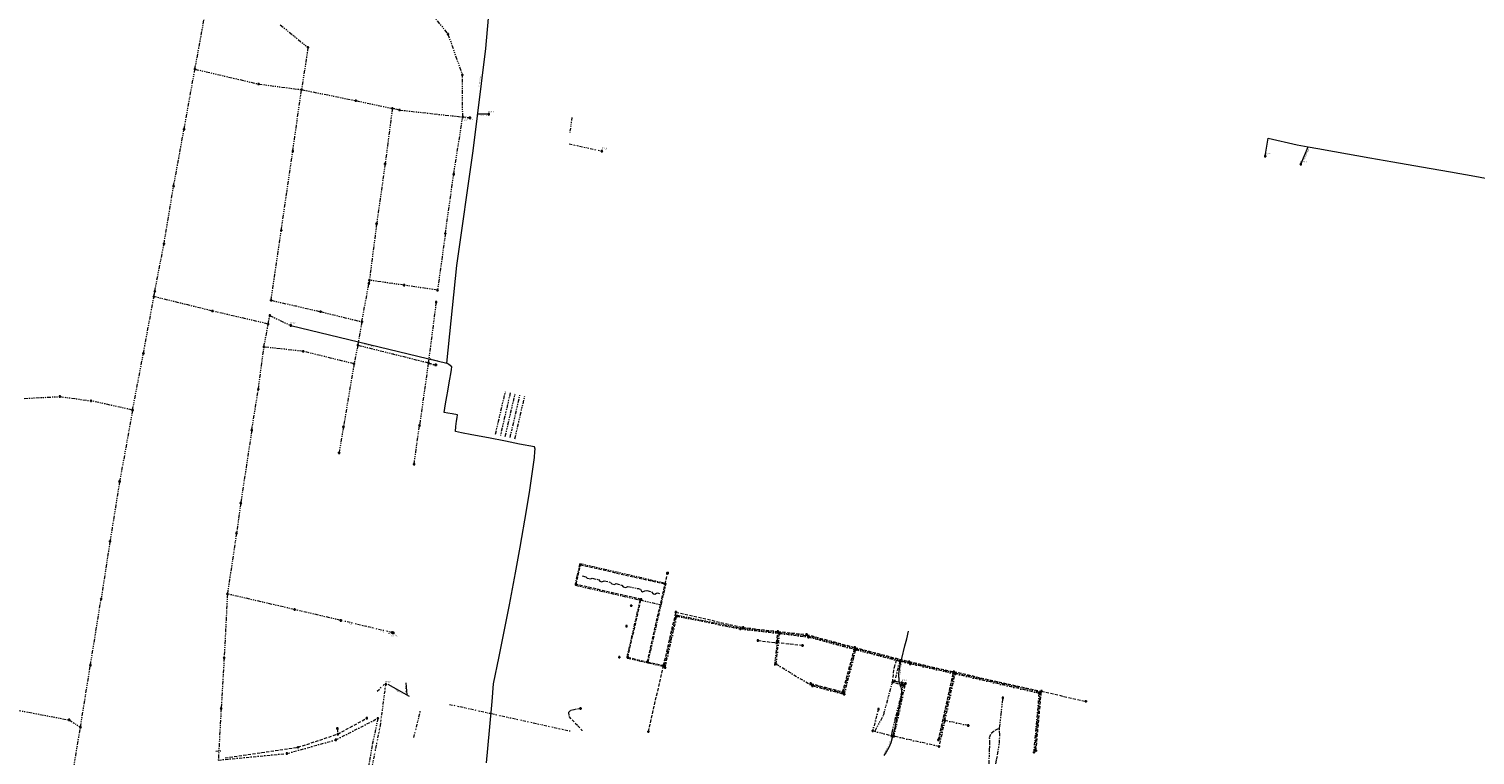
# Model space of a CAD drawing. Extents: x 149823 to 156818, y 468751 to 475536.
# Tile 14 of 27: x 153985 to 155144, y 472066 to 472647. Entities that reach past the tile are written whole.
import ezdxf
from ezdxf.enums import TextEntityAlignment as Align
from ezdxf.lldxf.tags import DXFTag

# ---------------------------------------------------------------- set-up
doc = ezdxf.new("R2010")
doc.units = 0
doc.header["$LTSCALE"] = 0.5
for name, pattern in [('RI-DRAINAGE-SO', [19.2, 6, -1.8, 1.8, -1.8, 2.4, -1.8, 1.8, -1.8]), ('RI-DWA-SO', [11, 5, -3, 0, -3]), ('RI-GWA-SO', [18.45, 6, -1.8, 1.75, -1.8, 1.75, -1.8, 1.75, -1.8]), ('RI-HWA-SO', [7.4, 5, -2.4]), ('RI-OVERIG-SO', [17, 5, -2, 2, -2, 0, -2, 2, -2])]:
    doc.linetypes.add(name, pattern=pattern)
doc.layers.get('0').update_dxf_attribs({"linetype": 'CONTINUOUS'})
for name, color, linetype, lineweight in [('B-OI-RI-DRAINAGE-G', 91, 'RI-DRAINAGE-SO', 18), ('B-OI-RI-DWA-G', 42, 'RI-DWA-SO', 18), ('B-OI-RI-DWA_RIOOLPUT-S-250', 42, 'CONTINUOUS', 18), ('B-OI-RI-GWA-G', 11, 'RI-GWA-SO', 18), ('B-OI-RI-GWA_RIOOLPUT-S-250', 11, 'CONTINUOUS', 18), ('B-OI-RI-HWA-G', 151, 'RI-HWA-SO', 18), ('B-OI-RI-HWA_RIOOLPUT-S-250', 151, 'CONTINUOUS', 18), ('B-OI-RI-OVERIG_DUIKER-G', 171, 'RI-OVERIG-SO', 18), ('B-OI-RI-OVERIG_OVERSTORTLEIDING-G', 171, 'RI-OVERIG-SO', 18), ('B-OI-RI-OVERIG_OVERSTORTLEIDING-T30', 171, 'CONTINUOUS', 35), ('B-OI-RI-OVERIG_OVERSTORTLEIDING-T35', 171, 'CONTINUOUS', 35), ('B-OI-RI-OVERIG_PUTNUMMER-T50', 171, 'CONTINUOUS', 50), ('B-OI-RI-OVERIG_RIOOLPUT_INSPECTIE-S-250', 171, 'CONTINUOUS', 18), ('B-OI-RI-OVERIG_STROMINGSRICHTING-T70', 252, 'CONTINUOUS', 70), ('B-OI-RI-PERSLEIDING-G', 210, 'RI-PERS-SO', 18), ('B-OI-RI-PERSLEIDING-T30', 210, 'CONTINUOUS', 35), ('B-OI-RI-PERSLEIDING_PUTNUMMER-T50', 210, 'CONTINUOUS', 50), ('B-OI-RI-PERSLEIDING_RIOOLPUT_POMPPUT-S-250', 210, 'CONTINUOUS', 18)]:
    doc.layers.add(name, color=color, linetype=linetype, lineweight=lineweight)
doc.layers.add('UITLAAT', color=151, linetype='CONTINUOUS')
doc.styles.add('NLCS-ISO', font='NLCS-ISO.ttf')
doc.styles.add('NLCS-ISO-M250-T30', font='NLCS-ISO.ttf', dxfattribs={"height": 0.75})
doc.styles.add('NLCS-ISO-M250-T35', font='NLCS-ISO.ttf', dxfattribs={"height": 0.875})
doc.styles.add('NLCS-ISO-M250-T50', font='NLCS-ISO.ttf', dxfattribs={"height": 1.25})
doc.styles.add('NLCS-ISO-M250-T70', font='NLCS-ISO.ttf', dxfattribs={"height": 1.75})
tags = doc.linetypes.add('RI-PERS-SO', pattern='A,7,-2,["P",Standard,S=1.8,R=0,X=-0.5,Y=-0.9],-2,7,-2,[102,NLCS.SHX,S=1,R=180,X=0,Y=0],-2', length=22).pattern_tags.tags
tags[6] = DXFTag(74, 10)

# ---------------------------------------------------------------- blocks, each defined once
blk = doc.blocks.new('SRI-PUT_INSPECTIE-SO')
at = {"flags": 128}
blk.add_lwpolyline([(-2, -2), (2, -2), (2, 2), (-2, 2)], close=True, dxfattribs=at)
blk.add_circle((0, 0), 2)
at = {"style": 'NLCS-ISO'}
blk.add_text('I', height=2.5, dxfattribs=at).set_placement((0, 0), align=Align.MIDDLE_CENTER)
blk = doc.blocks.new('B-SRI-PUT_POMPPUT-SO')
for p, q in [((-1.7, -1), (0, 2)), ((0, 2), (1.7, -1)), ((1.7, -1), (-1.7, -1))]:
    blk.add_line(p, q)
blk.add_lwpolyline([(-2, -2), (2, -2), (2, 2), (-2, 2)], close=True)
blk.add_circle((0, 0), 2)

msp = doc.modelspace()

# ---------------------------------------------------------------- linework, layer by layer
at = {"layer": 'B-OI-RI-DRAINAGE-G'}
for points in [[(154358.7, 472322.8), (154366.6, 472356.7)], [(154370.5, 472355.9), (154362.6, 472321.8)], [(154366.5, 472320.9), (154374.4, 472355)], [(154370.4, 472320), (154378.3, 472354.1)], [(154374.3, 472319.1), (154382.1, 472353.2)], [(154426.2, 472219), (154422.4, 472202.4), (154422.4, 472202.3), (154422.5, 472202), (154422.8, 472201.8), (154474.5, 472190)], [(154495.3, 472202.4), (154495.4, 472202.8), (154495.2, 472203.1), (154494.7, 472203.3), (154426.2, 472219)], [(154428.1, 472209.2), (154431.1, 472208.5), (154432.2, 472207.5), (154435, 472206.8), (154436.1, 472207.4), (154441.1, 472206.3), (154442.3, 472205), (154443.9, 472204.6), (154445.7, 472205.4), (154450.8, 472204.1), (154451.8, 472203), (154454.2, 472202.3), (154455.1, 472203.1), (154460, 472201.9), (154461, 472200.6), (154463.2, 472200), (154464.7, 472200.8), (154473.2, 472199.1), (154473.7, 472199), (154474.9, 472198.6), (154475.7, 472197.1), (154476.6, 472196.6), (154478.4, 472197.2), (154480, 472197.6), (154483.8, 472196.5), (154485.1, 472194.8), (154486.3, 472194.6), (154487.6, 472195.5), (154488.4, 472195.6), (154490.1, 472195.1)], [(154491.5, 472186.1), (154495.3, 472202.4)], [(154495.3, 472202.4), (154494.6, 472202.8)], [(154474.5, 472190), (154464, 472144.4), (154463.9, 472144), (154464, 472143.8), (154464.1, 472143.6), (154464.3, 472143.5), (154480.9, 472139.7)], [(154474.5, 472190), (154491.5, 472186.1)], [(154480.9, 472139.7), (154491.5, 472186.1)], [(154480.9, 472139.7), (154493.5, 472136.8), (154493.9, 472136.9), (154494.1, 472137), (154494.2, 472137.4), (154503.5, 472178)], [(154503.5, 472178), (154556.1, 472167.4), (154585.6, 472164)], [(154582.5, 472137.5), (154585.6, 472164)], [(154585.6, 472164), (154608.8, 472161.3), (154647.1, 472151.2)], [(154611.4, 472122.4), (154637.6, 472115.4), (154647.1, 472151.2)], [(154647.1, 472151.2), (154689.3, 472140), (154726.5, 472131.7)], [(154714.4, 472077.9), (154726.5, 472131.7)], [(154726.5, 472131.7), (154795.3, 472116.3)], [(154662.9, 472085.1), (154669.8, 472098), (154676.7, 472123.8), (154677, 472124.1)], [(154676, 472080.2), (154676.2, 472082.1), (154676.6, 472084.1), (154679.8, 472097.3), (154683.9, 472114.1), (154685.6, 472121.7)], [(154759.8, 472058.7), (154760.2, 472062.1), (154761.1, 472065.9), (154762.5, 472075.1), (154762.9, 472082.1), (154762.6, 472087.1), (154762.7, 472087.4), (154762.7, 472087.5), (154763.9, 472098.1), (154765.3, 472111.3), (154765.3, 472111.6)], [(154791.2, 472069.8), (154795.3, 472116.3)], [(154795.3, 472116.3), (154796.2, 472116.9)], [(154754.3, 472058.8), (154754.7, 472069.9), (154754.9, 472074.6), (154754.7, 472079.8), (154756, 472083.4), (154759.2, 472085.6), (154762.7, 472087.4)]]:
    msp.add_lwpolyline(points, dxfattribs=at)
at = {"layer": 'B-OI-RI-DWA-G'}
for points in [[(154494.6, 472135.8), (154504, 472177.1)], [(154504, 472177.1), (154554.9, 472166.8)], [(154554.9, 472166.8), (154586.3, 472163.2)], [(154583.5, 472138.7), (154586.3, 472163.2)], [(154586.3, 472163.2), (154609.6, 472160.3)], [(154609.6, 472160.3), (154647.5, 472150.2)], [(154638.2, 472114.5), (154647.5, 472150.2)], [(154647.5, 472150.2), (154682.7, 472141)], [(154583.5, 472138.7), (154612.7, 472121.2)], [(154682.7, 472141), (154678.6, 472125.1)], [(154691, 472138.8), (154682.7, 472141)], [(154727.1, 472130.8), (154691, 472138.8)], [(154718.8, 472093.5), (154727.1, 472130.8)], [(154794.5, 472115.2), (154727.1, 472130.8)], [(154612.7, 472121.2), (154638.2, 472114.5)], [(154678, 472080.9), (154687.3, 472123)], [(154678.6, 472125.1), (154684.4, 472123.7)], [(154687.3, 472123), (154684.4, 472123.7)], [(154790.3, 472068), (154794.5, 472115.2)], [(154665.6, 472102.5), (154661, 472085.2)], [(154230.7, 472078), (154264.4, 472095.2)], [(154661, 472085.2), (154678, 472080.9)], [(154718.8, 472093.5), (154714.1, 472072.7)], [(154737.6, 472089.4), (154718.8, 472093.5)], [(154191.5, 472067), (154230.7, 472078)], [(154714.1, 472072.7), (154678, 472080.9)], [(154136.5, 472061.8), (154191.5, 472067)]]:
    msp.add_lwpolyline(points, dxfattribs=at)
at = {"layer": 'B-OI-RI-GWA-G'}
for points in [[(154300.5, 472668.3), (154320.6, 472643.1)], [(154117.8, 472615.1), (154125.2, 472655.3)], [(154186.1, 472650.6), (154208.4, 472632.5)], [(154320.6, 472643.1), (154332.1, 472610.5)], [(154208.4, 472632.5), (154203.2, 472598.7)], [(154109.1, 472567), (154117.8, 472615.1)], [(154117.8, 472615.1), (154168.8, 472603.2)], [(154332.4, 472576.8), (154332.1, 472610.5)], [(154168.8, 472603.2), (154203.2, 472598.7)], [(154196.2, 472549.4), (154203.2, 472598.7)], [(154203.2, 472598.7), (154246.7, 472589.9)], [(154246.7, 472589.9), (154276, 472583.7)], [(154276, 472583.7), (154270.2, 472539.2)], [(154281.7, 472582.4), (154276, 472583.7)], [(154281.7, 472582.4), (154332.4, 472576.8)], [(154325.2, 472531), (154332.4, 472576.8)], [(154100.7, 472521.4), (154109.1, 472567)], [(154187, 472486), (154196.2, 472549.4)], [(154270.2, 472539.2), (154263.4, 472491.3)], [(154318.5, 472483.5), (154325.2, 472531)], [(154093, 472475.3), (154100.7, 472521.4)], [(154263.4, 472491.3), (154257.6, 472446.1)], [(154178.8, 472430), (154187, 472486)], [(154318.5, 472483.5), (154312.2, 472438.2)], [(154085.6, 472437.2), (154093, 472475.3)], [(154257.6, 472446.1), (154257.2, 472443.5)], [(154285.4, 472442.1), (154257.6, 472446.1)], [(154076.5, 472387.5), (154084.9, 472432.9)], [(154084.9, 472432.9), (154085.6, 472437.2)], [(154131.8, 472421.4), (154084.9, 472432.9)], [(154251.6, 472412.8), (154257.2, 472443.5)], [(154312.2, 472438.2), (154285.4, 472442.1)], [(154176.5, 472411), (154131.8, 472421.4)], [(154178.8, 472430), (154218.5, 472420.9)], [(154218.5, 472420.9), (154251.6, 472412.8)], [(154311.1, 472428.5), (154304.8, 472379.8)], [(154173.1, 472392.6), (154176.5, 472410.9)], [(154176.5, 472410.9), (154177.8, 472417.8)], [(154177.8, 472417.8), (154194.6, 472409.8)], [(154251.6, 472412.8), (154248.3, 472394.1)], [(154067.8, 472342.1), (154076.5, 472387.5)], [(154168.6, 472358.8), (154173.1, 472392.6)], [(154204.6, 472389.1), (154173.1, 472392.6)], [(154245.3, 472379.1), (154204.6, 472389.1)], [(154248.3, 472394.1), (154245.3, 472379.1)], [(154248.3, 472394.1), (154305, 472379.9)], [(154245.3, 472379.1), (154236.8, 472328.6)], [(154304.8, 472379.8), (154297.8, 472329.8)], [(153981, 472351.4), (154009.6, 472352.9)], [(154009.6, 472352.9), (154034.5, 472349.5)], [(154163.3, 472326), (154168.6, 472358.8)], [(154067.8, 472342.1), (154034.5, 472349.5)], [(154067.8, 472342.1), (154057.4, 472284.8)], [(154236.8, 472328.8), (154233.3, 472307.9)], [(154293.4, 472298.8), (154297.8, 472329.8)], [(154163.3, 472326), (154154.5, 472267.6)], [(154057.4, 472284.8), (154049.7, 472236.9)], [(154154.5, 472267.6), (154151.1, 472243.4)], [(154049.7, 472236.9), (154042.6, 472190.8)], [(154151.1, 472243.4), (154143.8, 472194.8)], [(154034, 472137.8), (154042.6, 472190.8)], [(154143.8, 472194.8), (154141.2, 472143.6)], [(154197.7, 472182.3), (154143.8, 472194.8)], [(154234.8, 472173.6), (154197.7, 472182.3)], [(154141.2, 472143.6), (154138.8, 472103)], [(154026, 472088.2), (154034, 472137.8)], [(153966.3, 472103.5), (154016.9, 472093.9)], [(154138.8, 472103), (154136.5, 472061.8)], [(154016.9, 472093.9), (154026, 472088.2)], [(154020.7, 472055.9), (154026, 472088.2)], [(154264.4, 472095.2), (154259.8, 472073.5), (154257.3, 472059), (154246.9, 472012)]]:
    msp.add_lwpolyline(points, dxfattribs=at)
at = {"layer": 'B-OI-RI-HWA-G'}
for points in [[(154423.2, 472202.5), (154426.8, 472218.1)], [(154426.8, 472218.1), (154494.6, 472202.8)], [(154475.4, 472190.5), (154423.2, 472202.5)], [(154480.4, 472140.5), (154494.6, 472202.8)], [(154494.6, 472202.8), (154496.6, 472211.5)], [(154464.7, 472144.1), (154475.4, 472190.5)], [(154493.4, 472137.6), (154503.3, 472180.3)], [(154503.3, 472180.3), (154557.1, 472168)], [(154557.1, 472168), (154585, 472164.8)], [(154569, 472157.5), (154583.9, 472155.7)], [(154583.9, 472155.7), (154585, 472164.8)], [(154604.8, 472153.5), (154583.9, 472155.7)], [(154585, 472164.8), (154608, 472162.4)], [(154608, 472162.4), (154646.7, 472152)], [(154464.7, 472144.1), (154480.4, 472140.5)], [(154637, 472116.4), (154646.7, 472152)], [(154646.7, 472152), (154690.2, 472140.6)], [(154678.2, 472135.7), (154678.5, 472135.9), (154680.4, 472143.2)], [(154480.4, 472140.5), (154493.4, 472137.6)], [(154481.2, 472084.5), (154493.4, 472137.6)], [(154677, 472124.1), (154678.2, 472135.7)], [(154690.2, 472140.6), (154726, 472132.6)], [(154713.6, 472077.9), (154726, 472132.6)], [(154726, 472132.6), (154796.2, 472116.9)], [(154611.3, 472123.2), (154637, 472116.4)], [(154685.6, 472121.7), (154677, 472124.1)], [(154791.9, 472069.3), (154796.2, 472116.9)], [(154796.2, 472116.9), (154831.9, 472108.8)], [(154426.9, 472103.1), (154421.5, 472102.1), (154418.9, 472101.5), (154417.3, 472099.9), (154417.4, 472096.7), (154424.7, 472089.3), (154428, 472085.7), (154427.9, 472085.2)], [(154231.9, 472087), (154232.3, 472082.6)], [(154232.3, 472082.6), (154255.5, 472095.3)], [(154200.4, 472072), (154232.3, 472082.6)], [(154141.9, 472063.6), (154200.4, 472072)]]:
    msp.add_lwpolyline(points, dxfattribs=at)
at = {"layer": 'B-OI-RI-OVERIG_DUIKER-G'}
for points in [[(154419.8, 472576.4), (154418.2, 472564)], [(154417.7, 472555.3), (154443.9, 472549.5)], [(154010.4, 472054.3), (154026, 472042.1), (154067, 472032.3), (154073.1, 472023.4), (154246, 471986.8), (154266.4, 472089.2), (154270.8, 472122.4)], [(154263.9, 472116.9), (154270, 472122.8)], [(154293.3, 472079.8), (154298.5, 472101.2)], [(154321.8, 472106.4), (154418.4, 472085.1)], [(154134.4, 472068.9), (154138.5, 472069.3)]]:
    msp.add_lwpolyline(points, dxfattribs=at)
at = {"layer": 'B-OI-RI-OVERIG_OVERSTORTLEIDING-G'}
for points in [[(154332.4, 472576.8), (154338.1, 472576.2)], [(154305, 472379.9), (154310.8, 472378.3)], [(154275.7, 472163.9), (154234.8, 472173.6)], [(154275.7, 472163.9), (154276.7, 472163.6)]]:
    msp.add_lwpolyline(points, dxfattribs=at)
at = {"layer": 'B-OI-RI-PERSLEIDING-G'}
for points in [[(154319.6, 472379.7), (154327.8, 472457.8), (154340.8, 472549.6), (154350.9, 472631.6), (154358.6, 472719.9), (154362.3, 472768.4), (154366.4, 472824.2), (154370.3, 472830.6)], [(154353.3, 472579.1), (154344.4, 472579.1)], [(154975.6, 472545.5), (154977.9, 472559.9), (155001.1, 472554.5), (155010.1, 472552.9), (155017.8, 472551.6), (155031.2, 472549.2), (155059.5, 472544.2), (155077.9, 472541), (155100.9, 472536.9), (155124, 472532.9), (155143.5, 472529.4), (155160.6, 472526.3)], [(155004.1, 472539), (155010.1, 472552.9)], [(154194.6, 472409.8), (154319.6, 472379.7)], [(154351.4, 472059.5), (154353.8, 472085.4), (154355.9, 472108.7), (154357.2, 472122.8), (154361.6, 472144.7), (154365.3, 472163.5), (154369.8, 472186.2), (154374.8, 472211.7), (154378.4, 472232.2), (154383.6, 472261.7), (154386.1, 472278), (154390, 472304), (154390.3, 472308.8), (154390.4, 472310.7), (154389.9, 472312.6), (154378, 472314.9), (154366.6, 472317.1), (154353, 472319.8), (154339.7, 472322.3), (154331.4, 472323.9), (154326.5, 472324.9), (154327, 472328.8), (154327.5, 472333.2), (154327.9, 472336), (154328.2, 472338.2), (154323.9, 472339), (154320.4, 472339.7), (154317.6, 472340.2), (154318.7, 472347), (154319.8, 472353), (154320.5, 472357.3), (154321.3, 472362.3), (154322.1, 472366.9), (154322.8, 472371), (154323.4, 472374.6), (154323.8, 472376.6), (154321.2, 472378.5), (154319.6, 472379.7)], [(154683.5, 472120.3), (154682.1, 472124.7), (154681.9, 472130.9), (154682.7, 472136.4), (154684.3, 472143.2), (154686.8, 472153.2), (154688.3, 472159), (154689.8, 472164.9)], [(154289.8, 472112.7), (154272.7, 472122.4)], [(154288, 472114.1), (154287.2, 472123.7)], [(154684.4, 472123.7), (154683.5, 472120.3), (154684.3, 472115.7), (154682.6, 472106.1), (154680.7, 472097.8), (154678.9, 472089.3), (154677.9, 472084.3), (154676.7, 472079.6), (154675.4, 472075.6), (154673.8, 472071.9), (154671.8, 472068.1), (154670, 472065.4)]]:
    msp.add_lwpolyline(points, dxfattribs=at)

# ---------------------------------------------------------------- block references
at = {"layer": 'B-OI-RI-DWA_RIOOLPUT-S-250', "xscale": 0.25, "yscale": 0.25, "zscale": 0.25}
for p in [(154467.5, 472185.4), (154504, 472177.1), (154463.7, 472169), (154554.9, 472166.8), (154586.3, 472163.2), (154609.6, 472160.3), (154457.9, 472144.1), (154647.5, 472150.2), (154494.6, 472135.8), (154583.5, 472138.7), (154682.7, 472141), (154691, 472138.8), (154727.1, 472130.8), (154612.7, 472121.2), (154678.6, 472125.1), (154687.3, 472123), (154638.2, 472114.5), (154794.5, 472115.2), (154665.6, 472102.5), (154264.4, 472095.2), (154661, 472085.2), (154718.8, 472093.5), (154737.6, 472089.4), (154230.7, 472078), (154678, 472080.9), (154714.1, 472072.7), (154191.5, 472067), (154790.3, 472068)]:
    msp.add_blockref('SRI-PUT_INSPECTIE-SO', p, dxfattribs=at)
at = {"layer": 'B-OI-RI-GWA_RIOOLPUT-S-250', "xscale": 0.25, "yscale": 0.25, "zscale": 0.25}
for p in [(154320.6, 472643.1), (154208.4, 472632.5), (154117.8, 472615.1), (154332.1, 472610.5), (154168.8, 472603.2), (154203.2, 472598.7), (154246.7, 472589.9), (154276, 472583.7), (154281.7, 472582.4), (154332.4, 472576.8), (154109.1, 472567), (154196.2, 472549.4), (154270.2, 472539.2), (154325.2, 472531), (154100.7, 472521.4), (154263.4, 472491.3), (154187, 472486), (154318.5, 472483.5), (154093, 472475.3), (154257.2, 472443.5), (154257.6, 472446.1), (154084.9, 472432.9), (154085.6, 472437.2), (154285.4, 472442.1), (154312.2, 472438.2), (154131.8, 472421.4), (154178.8, 472430), (154218.5, 472420.9), (154311.1, 472428.5), (154176.5, 472411), (154177.8, 472417.8), (154251.6, 472412.8), (154076.5, 472387.5), (154173.1, 472392.6), (154204.6, 472389.1), (154248.3, 472394.1), (154245.3, 472379.1), (154304.9, 472380), (154009.6, 472352.9), (154168.6, 472358.8), (154034.5, 472349.5), (154067.8, 472342.1), (154236.8, 472328.6), (154297.8, 472329.8), (154163.3, 472326), (154233.3, 472307.9), (154293.4, 472298.8), (154057.4, 472284.8), (154154.5, 472267.6), (154049.7, 472236.9), (154151.1, 472243.4), (154042.6, 472190.8), (154143.8, 472194.8), (154197.7, 472182.3), (154234.8, 472173.6), (154275.7, 472163.9), (154141.2, 472143.6), (154034, 472137.8), (154138.8, 472103), (154016.9, 472093.9), (154026, 472088.2)]:
    msp.add_blockref('SRI-PUT_INSPECTIE-SO', p, dxfattribs=at)
at = {"layer": 'B-OI-RI-HWA_RIOOLPUT-S-250', "xscale": 0.25, "yscale": 0.25, "zscale": 0.25}
for p in [(154426.8, 472218.1), (154423.2, 472202.5), (154494.6, 472202.8), (154475.4, 472190.5), (154503.3, 472180.3), (154557.1, 472168), (154569, 472157.5), (154583.9, 472155.7), (154585, 472164.8), (154604.8, 472153.5), (154608, 472162.4), (154464.7, 472144.1), (154646.7, 472152), (154480.4, 472140.5), (154493.4, 472137.6), (154690.2, 472140.6), (154726, 472132.6), (154611.3, 472123.2), (154677, 472124.1), (154685.6, 472121.7), (154637, 472116.4), (154765.3, 472111.6), (154796.2, 472116.9), (154831.9, 472108.8), (154426.9, 472103.1), (154255.5, 472095.3), (154481.2, 472084.5), (154232.3, 472082.6), (154713.6, 472077.9), (154200.4, 472072), (154791.9, 472069.3)]:
    msp.add_blockref('SRI-PUT_INSPECTIE-SO', p, dxfattribs=at)
at = {"layer": 'B-OI-RI-OVERIG_RIOOLPUT_INSPECTIE-S-250', "xscale": 0.25, "yscale": 0.25, "zscale": 0.25}
for p in [(154443.9, 472549.5), (154270.8, 472122.4)]:
    msp.add_blockref('SRI-PUT_INSPECTIE-SO', p, dxfattribs=at)
at = {"layer": 'B-OI-RI-PERSLEIDING_RIOOLPUT_POMPPUT-S-250', "xscale": 0.25, "yscale": 0.25, "zscale": 0.25}
for p in [(154353.3, 472579.1), (154975.6, 472545.4), (155004.1, 472539), (154194.6, 472409.8), (154684.4, 472123.7)]:
    msp.add_blockref('B-SRI-PUT_POMPPUT-SO', p, dxfattribs=at)
at = {"layer": 'UITLAAT', "xscale": 0.25, "yscale": 0.25, "zscale": 0.25}
for p in [(154338.1, 472576.2), (154310.8, 472378.3), (154496.6, 472211.5), (154276.7, 472163.6), (154231.9, 472087)]:
    msp.add_blockref('SRI-PUT_INSPECTIE-SO', p, dxfattribs=at)

# ---------------------------------------------------------------- texts
at = {"layer": 'B-OI-RI-OVERIG_OVERSTORTLEIDING-T30', "style": 'NLCS-ISO-M250-T30'}
for rotation, p in [(354.2704, (154336, 472575.2)), (344.5301, (154309, 472382.6)), (346.822, (154255.3, 472168.7)), (343.3842, (154276.2, 472162.4))]:
    msp.add_text(' 600 Beton Rond', height=0.75, rotation=rotation, dxfattribs=at).set_placement(p, align=Align.MIDDLE_CENTER)
at = {"layer": 'B-OI-RI-OVERIG_OVERSTORTLEIDING-T35', "style": 'NLCS-ISO-M250-T35'}
for s, rotation, p in [('-0,8', 354.2704, (154334.5, 472574.3)), ('-0,9', 344.5301, (154306, 472378.6)), ('-0,9', 344.5301, (154309.1, 472377.7)), ('-1,62', 346.822, (154242.3, 472170.8)), ('-1,55', 346.822, (154267.7, 472164.8)), ('-0,71', 343.3842, (154275.6, 472161.5))]:
    msp.add_text(s, height=0.875, rotation=rotation, dxfattribs=at).set_placement(p, align=Align.MIDDLE_CENTER)
at = {"layer": 'B-OI-RI-OVERIG_PUTNUMMER-T50', "style": 'NLCS-ISO-M250-T50'}
for s, p in [('DP01', (154445.9, 472551.5)), ('DP64', (154272.8, 472124.4))]:
    msp.add_text(s, height=1.25, dxfattribs=at).set_placement(p, align=Align.MIDDLE_CENTER)
at = {"layer": 'B-OI-RI-OVERIG_STROMINGSRICHTING-T70', "style": 'NLCS-ISO-M250-T70'}
for rotation, p in [(140.9476, (154197.3, 472641.6)), (140.9476, (154197.3, 472641.6)), (79.6411, (154121.5, 472635.2)), (79.6411, (154121.5, 472635.2)), (109.4349, (154326.3, 472626.8)), (109.4349, (154326.3, 472626.8)), (346.822, (154143.3, 472609.2)), (346.822, (154143.3, 472609.2)), (81.36, (154205.8, 472615.6)), (81.36, (154205.8, 472615.6)), (352.5515, (154186, 472600.9)), (352.5515, (154186, 472600.9)), (168.4496, (154224.9, 472594.3)), (168.4496, (154224.9, 472594.3)), (79.6411, (154113.5, 472591.1)), (79.6411, (154113.5, 472591.1)), (347.9679, (154261.3, 472586.8)), (347.9679, (154261.3, 472586.8)), (347.3949, (154278.8, 472583.1)), (347.3949, (154278.8, 472583.1)), (90.5273, (154332.2, 472593.6)), (90.5273, (154332.2, 472593.6)), (81.933, (154199.7, 472574)), (81.933, (154199.7, 472574)), (173.6062, (154307, 472579.6)), (173.6062, (154307, 472579.6)), (174.1792, (154335.2, 472576.5)), (174.1792, (154335.2, 472576.5)), (82.5059, (154273.1, 472561.4)), (82.5059, (154273.1, 472561.4)), (80.787, (154328.8, 472553.9)), (80.787, (154328.8, 472553.9)), (79.6411, (154104.9, 472544.2)), (79.6411, (154104.9, 472544.2)), (81.933, (154191.6, 472517.7)), (81.933, (154191.6, 472517.7)), (81.933, (154266.8, 472515.2)), (81.933, (154266.8, 472515.2)), (81.933, (154321.8, 472507.3)), (81.933, (154321.8, 472507.3)), (80.787, (154096.8, 472498.4)), (80.787, (154096.8, 472498.4)), (82.5059, (154260.5, 472468.7)), (82.5059, (154260.5, 472468.7)), (79.0682, (154089.3, 472456.3)), (79.0682, (154089.3, 472456.3)), (81.36, (154182.9, 472458)), (81.36, (154182.9, 472458)), (81.933, (154315.3, 472460.9)), (81.933, (154315.3, 472460.9)), (261.2688, (154257.4, 472444.8)), (261.2688, (154257.4, 472444.8)), (171.8873, (154271.5, 472444.1)), (171.8873, (154271.5, 472444.1)), (80.2141, (154085.3, 472435.1)), (80.2141, (154085.3, 472435.1)), (351.4056, (154298.8, 472440.1)), (351.4056, (154298.8, 472440.1)), (346.249, (154108.4, 472427.2)), (346.249, (154108.4, 472427.2)), (167.3037, (154198.6, 472425.5)), (167.3037, (154198.6, 472425.5)), (259.5499, (154254.4, 472428.2)), (259.5499, (154254.4, 472428.2)), (79.6411, (154080.7, 472410.2)), (79.6411, (154080.7, 472410.2)), (346.822, (154154.2, 472416.2)), (346.822, (154154.2, 472416.2)), (79.6411, (154177.1, 472414.4)), (79.6411, (154177.1, 472414.4)), (334.7899, (154186.2, 472413.8)), (334.7899, (154186.2, 472413.8)), (346.249, (154235, 472416.9)), (346.249, (154235, 472416.9)), (79.6411, (154174.8, 472401.8)), (79.6411, (154174.8, 472401.8)), (260.1228, (154250, 472403.4)), (260.1228, (154250, 472403.4)), (262.4147, (154308, 472404.2)), (262.4147, (154308, 472404.2)), (173.6062, (154188.9, 472390.9)), (173.6062, (154188.9, 472390.9)), (258.404, (154246.8, 472386.6)), (258.404, (154246.8, 472386.6)), (166.1578, (154276.6, 472387)), (166.1578, (154276.6, 472387)), (82.5059, (154170.9, 472375.7)), (82.5059, (154170.9, 472375.7)), (166.1578, (154225, 472384.1)), (166.1578, (154225, 472384.1)), (344.5301, (154307.8, 472379.1)), (344.5301, (154307.8, 472379.1)), (79.0682, (154072.2, 472364.8)), (79.0682, (154072.2, 472364.8)), (2.8648, (153995.3, 472352.2)), (2.8648, (153995.3, 472352.2)), (352.5515, (154022, 472351.2)), (352.5515, (154022, 472351.2)), (80.2141, (154241, 472353.9)), (80.2141, (154241, 472353.9)), (81.933, (154301.3, 472354.9)), (81.933, (154301.3, 472354.9)), (347.3949, (154051.1, 472345.8)), (347.3949, (154051.1, 472345.8)), (80.787, (154166, 472342.4)), (80.787, (154166, 472342.4)), (80.787, (154235.1, 472318.3)), (80.787, (154235.1, 472318.3)), (79.6411, (154062.6, 472313.5)), (79.6411, (154062.6, 472313.5)), (81.933, (154295.6, 472314.3)), (81.933, (154295.6, 472314.3)), (81.36, (154158.9, 472296.8)), (81.36, (154158.9, 472296.8)), (80.787, (154053.6, 472260.9)), (80.787, (154053.6, 472260.9)), (81.933, (154152.8, 472255.5)), (81.933, (154152.8, 472255.5)), (81.36, (154046.1, 472213.9)), (81.36, (154046.1, 472213.9)), (81.36, (154147.5, 472219.1)), (81.36, (154147.5, 472219.1)), (76.7763, (154425, 472210.3)), (76.7763, (154425, 472210.3)), (347.3949, (154460.7, 472210.4)), (347.3949, (154460.7, 472210.4)), (77.3493, (154495.6, 472207.1)), (77.3493, (154495.6, 472207.1)), (166.7307, (154170.8, 472188.5)), (166.7307, (154170.8, 472188.5)), (346.822, (154449.3, 472196.5)), (346.822, (154449.3, 472196.5)), (166.7307, (154216.2, 472177.9)), (166.7307, (154216.2, 472177.9)), (87.0896, (154142.5, 472169.2)), (87.0896, (154142.5, 472169.2)), (166.7307, (154255.3, 472168.7)), (166.7307, (154255.3, 472168.7)), (77.3493, (154470, 472167.3)), (77.3493, (154470, 472167.3)), (257.2581, (154487.5, 472171.7)), (257.2581, (154487.5, 472171.7)), (348.5408, (154529.5, 472172)), (348.5408, (154529.5, 472172)), (347.3949, (154530.2, 472174.2)), (347.3949, (154530.2, 472174.2)), (353.1245, (154570.6, 472165)), (353.1245, (154570.6, 472165)), (173.6062, (154571.1, 472166.4)), (173.6062, (154571.1, 472166.4)), (80.787, (154038.3, 472164.3)), (80.787, (154038.3, 472164.3)), (163.293, (154276.2, 472163.7)), (163.293, (154276.2, 472163.7)), (76.7763, (154498.3, 472158.9)), (76.7763, (154498.3, 472158.9)), (77.3493, (154499.3, 472156.4)), (77.3493, (154499.3, 472156.4)), (353.1245, (154576.5, 472156.6)), (353.1245, (154576.5, 472156.6)), (83.0789, (154584.5, 472160.3)), (83.0789, (154584.5, 472160.3)), (173.6062, (154594.4, 472154.6)), (173.6062, (154594.4, 472154.6)), (353.6975, (154596.5, 472163.6)), (353.6975, (154596.5, 472163.6)), (353.1245, (154597.9, 472161.7)), (353.1245, (154597.9, 472161.7)), (345.1031, (154627.3, 472157.2)), (345.1031, (154627.3, 472157.2)), (345.1031, (154628.5, 472155.3)), (345.1031, (154628.5, 472155.3)), (346.822, (154472.5, 472142.3)), (346.822, (154472.5, 472142.3)), (83.6518, (154584.9, 472150.9)), (83.6518, (154584.9, 472150.9)), (345.1031, (154665.1, 472145.6)), (345.1031, (154665.1, 472145.6)), (345.1031, (154668.4, 472146.3)), (345.1031, (154668.4, 472146.3)), (347.3949, (154486.9, 472139)), (347.3949, (154486.9, 472139)), (329.0603, (154598.1, 472129.9)), (329.0603, (154598.1, 472129.9)), (75.0575, (154641.9, 472134.2)), (75.0575, (154641.9, 472134.2)), (75.6304, (154642.8, 472132.4)), (75.6304, (154642.8, 472132.4)), (255.5392, (154680.6, 472133.1)), (255.5392, (154680.6, 472133.1)), (165.0118, (154686.9, 472139.9)), (165.0118, (154686.9, 472139.9)), (347.3949, (154708.1, 472136.6)), (347.3949, (154708.1, 472136.6)), (167.3037, (154709.1, 472134.8)), (167.3037, (154709.1, 472134.8)), (86.5166, (154140, 472123.3)), (86.5166, (154140, 472123.3)), (345.1031, (154624.2, 472119.8)), (345.1031, (154624.2, 472119.8)), (84.2248, (154677.6, 472129.9)), (84.2248, (154677.6, 472129.9)), (163.8659, (154681.3, 472122.9)), (163.8659, (154681.3, 472122.9)), (346.249, (154681.5, 472124.4)), (346.249, (154681.5, 472124.4)), (166.7307, (154685.9, 472123.4)), (166.7307, (154685.9, 472123.4)), (166.7307, (154760.8, 472123)), (166.7307, (154760.8, 472123)), (347.3949, (154761.1, 472124.7)), (347.3949, (154761.1, 472124.7)), (80.787, (154030, 472113)), (80.787, (154030, 472113)), (257.2581, (154487.3, 472111)), (257.2581, (154487.3, 472111)), (345.1031, (154625.4, 472117.8)), (345.1031, (154625.4, 472117.8)), (77.3493, (154722.9, 472112.1)), (77.3493, (154722.9, 472112.1)), (347.3949, (154814, 472112.8)), (347.3949, (154814, 472112.8)), (349.1138, (153991.6, 472098.7)), (349.1138, (153991.6, 472098.7)), (77.3493, (154682.7, 472102)), (77.3493, (154682.7, 472102)), (77.3493, (154719.8, 472105.3)), (77.3493, (154719.8, 472105.3)), (327.9144, (154021.4, 472091)), (327.9144, (154021.4, 472091)), (275.2022, (154232.1, 472084.8)), (275.2022, (154232.1, 472084.8)), (208.5566, (154243.9, 472088.9)), (208.5566, (154243.9, 472088.9)), (206.8378, (154247.5, 472086.6)), (206.8378, (154247.5, 472086.6)), (254.9662, (154663.3, 472093.9)), (254.9662, (154663.3, 472093.9)), (167.8766, (154728.2, 472091.5)), (167.8766, (154728.2, 472091.5)), (84.7978, (154792.4, 472091.6)), (84.7978, (154792.4, 472091.6)), (84.7978, (154794, 472093.1)), (84.7978, (154794, 472093.1)), (260.6958, (154023.3, 472072)), (260.6958, (154023.3, 472072)), (87.0896, (154137.6, 472082.4)), (87.0896, (154137.6, 472082.4)), (195.3786, (154211.1, 472072.5)), (195.3786, (154211.1, 472072.5)), (18.3346, (154216.4, 472077.3)), (18.3346, (154216.4, 472077.3)), (345.6761, (154669.5, 472083.1)), (345.6761, (154669.5, 472083.1)), (167.3037, (154696.1, 472076.8)), (167.3037, (154696.1, 472076.8)), (77.3493, (154716.4, 472083.1)), (77.3493, (154716.4, 472083.1)), (8.0214, (154171.1, 472067.8)), (8.0214, (154171.1, 472067.8))]:
    msp.add_text('>', height=1.75, rotation=rotation, dxfattribs=at).set_placement(p, align=Align.MIDDLE_CENTER)
at = {"layer": 'B-OI-RI-PERSLEIDING-T30', "style": 'NLCS-ISO-M250-T30'}
for s, rotation, p in [(' 315 PVC-U Rond', 83.6518, (154346, 472605)), (' 315 PVC-U Rond', 359.427, (154348.9, 472578.1)), (' 63 Polyethyleen Rond', 66.4631, (155008, 472545.6)), (' 315 PVC-U Rond', 346.249, (154256.9, 472393.8)), (' 160 Polyethyleen Rond', 81.933, (154683.1, 472132.7)), ('  Beton Rond', 275.2022, (154286.6, 472118.8)), ('  Beton Rond', 330.2062, (154280.7, 472116.7)), (' 160 Polyethyleen Rond', 65.8901, (154672.5, 472071.5))]:
    msp.add_text(s, height=0.75, rotation=rotation, dxfattribs=at).set_placement(p, align=Align.MIDDLE_CENTER)
at = {"layer": 'B-OI-RI-PERSLEIDING_PUTNUMMER-T50', "style": 'NLCS-ISO-M250-T50'}
for s, p in [('DG114', (154355.3, 472581.1)), ('DG121', (154977.6, 472547.4)), ('DG103', (155006.1, 472541)), ('HG03', (154196.6, 472411.8)), ('HG14', (154686.4, 472125.7))]:
    msp.add_text(s, height=1.25, dxfattribs=at).set_placement(p, align=Align.MIDDLE_CENTER)

doc.saveas('drawing.dxf')
